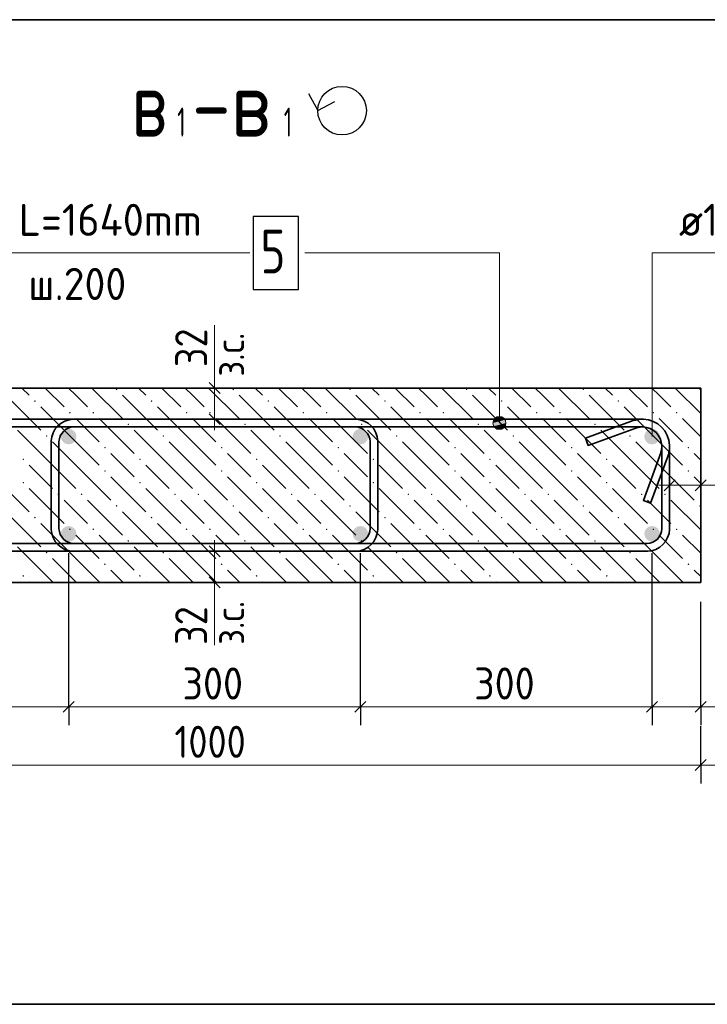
# Model space of a CAD drawing. Header units: millimetres. Extents: x 0 to 42000, y 0 to 29700.
# Tile 23 of 30: x 30914 to 35629, y 15002 to 21757. Entities that reach past the tile are written whole.
import ezdxf

# ---------------------------------------------------------------- set-up
doc = ezdxf.new("R2010")
doc.units = ezdxf.units.MM
doc.linetypes.add('______2', pattern=[270, 200, -70])
for name, color, linetype, lineweight in [('S1 Продольная арматура', 52, 'Continuous', 25), ('Standard', 7, 'Continuous', 25), ('Заголовок чертежа', 7, 'Continuous', 25), ('Позиционная метка линия выноска', 7, 'Continuous', 13), ('Размерная выноска', 7, 'Continuous', 13), ('Хомут', 52, 'Continuous', 25)]:
    doc.layers.add(name, color=color, linetype=linetype, lineweight=lineweight)
doc.layers.add('ЖБ Пилон', color=7, linetype='______2', lineweight=13, true_color=0xa0a0a0)
doc.styles.add('ISOCPEUR', font='txt')

msp = doc.modelspace()

# ---------------------------------------------------------------- hatches: boundary and pattern name
at = {"layer": 'S1 Продольная арматура', "linetype": 'Continuous', "lineweight": 18, "transparency": 33554687}
for points in [[(31303.4, 18896.9), (31299.3, 18917.4), (31287.7, 18934.7), (31270.4, 18946.2), (31250, 18950.3), (31229.6, 18946.2), (31212.3, 18934.7), (31200.8, 18917.4), (31196.7, 18896.9), (31200.8, 18876.5), (31212.3, 18859.2), (31229.6, 18847.7), (31250, 18843.6), (31270.4, 18847.7), (31287.7, 18859.2), (31299.3, 18876.5)], [(31303.4, 18896.9), (31299.3, 18917.4), (31287.7, 18934.7), (31270.4, 18946.2), (31250, 18950.3), (31229.6, 18946.2), (31212.3, 18934.7), (31200.8, 18917.4), (31196.7, 18896.9), (31200.8, 18876.5), (31212.3, 18859.2), (31229.6, 18847.7), (31250, 18843.6), (31270.4, 18847.7), (31287.7, 18859.2), (31299.3, 18876.5)], [(33303.4, 18896.9), (33299.3, 18917.4), (33287.7, 18934.7), (33270.4, 18946.2), (33250, 18950.3), (33229.6, 18946.2), (33212.3, 18934.7), (33200.8, 18917.4), (33196.7, 18896.9), (33200.8, 18876.5), (33212.3, 18859.2), (33229.6, 18847.7), (33250, 18843.6), (33270.4, 18847.7), (33287.7, 18859.2), (33299.3, 18876.5)], [(33303.4, 18896.9), (33299.3, 18917.4), (33287.7, 18934.7), (33270.4, 18946.2), (33250, 18950.3), (33229.6, 18946.2), (33212.3, 18934.7), (33200.8, 18917.4), (33196.7, 18896.9), (33200.8, 18876.5), (33212.3, 18859.2), (33229.6, 18847.7), (33250, 18843.6), (33270.4, 18847.7), (33287.7, 18859.2), (33299.3, 18876.5)], [(35303.4, 18896.9), (35299.3, 18917.4), (35287.7, 18934.7), (35270.4, 18946.2), (35250, 18950.3), (35229.6, 18946.2), (35212.3, 18934.7), (35200.8, 18917.4), (35196.7, 18896.9), (35200.8, 18876.5), (35212.3, 18859.2), (35229.6, 18847.7), (35250, 18843.6), (35270.4, 18847.7), (35287.7, 18859.2), (35299.3, 18876.5)], [(35303.4, 18896.9), (35299.3, 18917.4), (35287.7, 18934.7), (35270.4, 18946.2), (35250, 18950.3), (35229.6, 18946.2), (35212.3, 18934.7), (35200.8, 18917.4), (35196.7, 18896.9), (35200.8, 18876.5), (35212.3, 18859.2), (35229.6, 18847.7), (35250, 18843.6), (35270.4, 18847.7), (35287.7, 18859.2), (35299.3, 18876.5)], [(31303.4, 18230.3), (31299.3, 18250.7), (31287.7, 18268), (31270.4, 18279.5), (31250, 18283.6), (31229.6, 18279.5), (31212.3, 18268), (31200.8, 18250.7), (31196.7, 18230.3), (31200.8, 18209.9), (31212.3, 18192.6), (31229.6, 18181), (31250, 18176.9), (31270.4, 18181), (31287.7, 18192.6), (31299.3, 18209.9)], [(31303.4, 18230.3), (31299.3, 18250.7), (31287.7, 18268), (31270.4, 18279.5), (31250, 18283.6), (31229.6, 18279.5), (31212.3, 18268), (31200.8, 18250.7), (31196.7, 18230.3), (31200.8, 18209.9), (31212.3, 18192.6), (31229.6, 18181), (31250, 18176.9), (31270.4, 18181), (31287.7, 18192.6), (31299.3, 18209.9)], [(33303.4, 18230.3), (33299.3, 18250.7), (33287.7, 18268), (33270.4, 18279.5), (33250, 18283.6), (33229.6, 18279.5), (33212.3, 18268), (33200.8, 18250.7), (33196.7, 18230.3), (33200.8, 18209.9), (33212.3, 18192.6), (33229.6, 18181), (33250, 18176.9), (33270.4, 18181), (33287.7, 18192.6), (33299.3, 18209.9)], [(33303.4, 18230.3), (33299.3, 18250.7), (33287.7, 18268), (33270.4, 18279.5), (33250, 18283.6), (33229.6, 18279.5), (33212.3, 18268), (33200.8, 18250.7), (33196.7, 18230.3), (33200.8, 18209.9), (33212.3, 18192.6), (33229.6, 18181), (33250, 18176.9), (33270.4, 18181), (33287.7, 18192.6), (33299.3, 18209.9)], [(35303.4, 18230.3), (35299.3, 18250.7), (35287.7, 18268), (35270.4, 18279.5), (35250, 18283.6), (35229.6, 18279.5), (35212.3, 18268), (35200.8, 18250.7), (35196.7, 18230.3), (35200.8, 18209.9), (35212.3, 18192.6), (35229.6, 18181), (35250, 18176.9), (35270.4, 18181), (35287.7, 18192.6), (35299.3, 18209.9)], [(35303.4, 18230.3), (35299.3, 18250.7), (35287.7, 18268), (35270.4, 18279.5), (35250, 18283.6), (35229.6, 18279.5), (35212.3, 18268), (35200.8, 18250.7), (35196.7, 18230.3), (35200.8, 18209.9), (35212.3, 18192.6), (35229.6, 18181), (35250, 18176.9), (35270.4, 18181), (35287.7, 18192.6), (35299.3, 18209.9)]]:
    msp.add_hatch(color=7, dxfattribs=at).paths.add_polyline_path(points)
at = {"layer": 'ЖБ Пилон', "linetype": 'Continuous', "lineweight": 18, "transparency": 33554687}
for points in [[(31572.2, 19221.1), (31578.7, 19227.6), (31585.2, 19221.1), (31578.7, 19214.6)], [(32372.2, 19221.1), (32378.7, 19227.6), (32385.2, 19221.1), (32378.7, 19214.6)], [(33172.2, 19221.1), (33178.7, 19227.6), (33185.2, 19221.1), (33178.7, 19214.6)], [(33972.2, 19221.1), (33978.7, 19227.6), (33985.2, 19221.1), (33978.7, 19214.6)], [(34772.2, 19221.1), (34778.7, 19227.6), (34785.2, 19221.1), (34778.7, 19214.6)], [(35572.2, 19221.1), (35578.7, 19227.6), (35583.4, 19222.9), (35583.4, 19219.3), (35578.7, 19214.6)], [(31012.2, 19141.1), (31018.7, 19147.6), (31025.2, 19141.1), (31018.7, 19134.6)], [(31812.2, 19141.1), (31818.7, 19147.6), (31825.2, 19141.1), (31818.7, 19134.6)], [(32612.2, 19141.1), (32618.7, 19147.6), (32625.2, 19141.1), (32618.7, 19134.6)], [(33412.2, 19141.1), (33418.7, 19147.6), (33425.2, 19141.1), (33418.7, 19134.6)], [(34212.2, 19141.1), (34218.7, 19147.6), (34225.2, 19141.1), (34218.7, 19134.6)], [(35012.2, 19141.1), (35018.7, 19147.6), (35025.2, 19141.1), (35018.7, 19134.6)], [(31252.2, 19061.1), (31258.7, 19067.6), (31265.2, 19061.1), (31258.7, 19054.6)], [(31412.2, 19061.1), (31418.7, 19067.6), (31425.2, 19061.1), (31418.7, 19054.6)], [(32052.2, 19061.1), (32058.7, 19067.6), (32065.2, 19061.1), (32058.7, 19054.6)], [(32212.2, 19061.1), (32218.7, 19067.6), (32225.2, 19061.1), (32218.7, 19054.6)], [(32852.2, 19061.1), (32858.7, 19067.6), (32865.2, 19061.1), (32858.7, 19054.6)], [(33012.2, 19061.1), (33018.7, 19067.6), (33025.2, 19061.1), (33018.7, 19054.6)], [(33652.2, 19061.1), (33658.7, 19067.6), (33665.2, 19061.1), (33658.7, 19054.6)], [(33812.2, 19061.1), (33818.7, 19067.6), (33825.2, 19061.1), (33818.7, 19054.6)], [(34452.2, 19061.1), (34458.7, 19067.6), (34465.2, 19061.1), (34458.7, 19054.6)], [(34612.2, 19061.1), (34618.7, 19067.6), (34625.2, 19061.1), (34618.7, 19054.6)], [(35252.2, 19061.1), (35258.7, 19067.6), (35265.2, 19061.1), (35258.7, 19054.6)], [(35412.2, 19061.1), (35418.7, 19067.6), (35425.2, 19061.1), (35418.7, 19054.6)], [(31652.2, 18981.1), (31658.7, 18987.6), (31665.2, 18981.1), (31658.7, 18974.6)], [(32452.2, 18981.1), (32458.7, 18987.6), (32465.2, 18981.1), (32458.7, 18974.6)], [(33252.2, 18981.1), (33258.7, 18987.6), (33265.2, 18981.1), (33258.7, 18974.6)], [(34052.2, 18981.1), (34058.7, 18987.6), (34065.2, 18981.1), (34058.7, 18974.6)], [(34852.2, 18981.1), (34858.7, 18987.6), (34865.2, 18981.1), (34858.7, 18974.6)], [(31092.2, 18901.1), (31098.7, 18907.6), (31105.2, 18901.1), (31098.7, 18894.6)], [(31892.2, 18901.1), (31898.7, 18907.6), (31905.2, 18901.1), (31898.7, 18894.6)], [(32692.2, 18901.1), (32698.7, 18907.6), (32705.2, 18901.1), (32698.7, 18894.6)], [(33492.2, 18901.1), (33498.7, 18907.6), (33505.2, 18901.1), (33498.7, 18894.6)], [(34292.2, 18901.1), (34298.7, 18907.6), (34305.2, 18901.1), (34298.7, 18894.6)], [(35092.2, 18901.1), (35098.7, 18907.6), (35105.2, 18901.1), (35098.7, 18894.6)], [(31492.2, 18821.1), (31498.7, 18827.6), (31505.2, 18821.1), (31498.7, 18814.6)], [(32292.2, 18821.1), (32298.7, 18827.6), (32305.2, 18821.1), (32298.7, 18814.6)], [(33092.2, 18821.1), (33098.7, 18827.6), (33105.2, 18821.1), (33098.7, 18814.6)], [(33892.2, 18821.1), (33898.7, 18827.6), (33905.2, 18821.1), (33898.7, 18814.6)], [(34692.2, 18821.1), (34698.7, 18827.6), (34705.2, 18821.1), (34698.7, 18814.6)], [(35492.2, 18821.1), (35498.7, 18827.6), (35505.2, 18821.1), (35498.7, 18814.6)], [(30932.2, 18741.1), (30938.7, 18747.6), (30945.2, 18741.1), (30938.7, 18734.6)], [(31732.2, 18741.1), (31738.7, 18747.6), (31745.2, 18741.1), (31738.7, 18734.6)], [(32532.2, 18741.1), (32538.7, 18747.6), (32545.2, 18741.1), (32538.7, 18734.6)], [(33332.2, 18741.1), (33338.7, 18747.6), (33345.2, 18741.1), (33338.7, 18734.6)], [(34132.2, 18741.1), (34138.7, 18747.6), (34145.2, 18741.1), (34138.7, 18734.6)], [(34932.2, 18741.1), (34938.7, 18747.6), (34945.2, 18741.1), (34938.7, 18734.6)], [(31492.2, 18661.1), (31498.7, 18667.6), (31505.2, 18661.1), (31498.7, 18654.6)], [(32292.2, 18661.1), (32298.7, 18667.6), (32305.2, 18661.1), (32298.7, 18654.6)], [(33092.2, 18661.1), (33098.7, 18667.6), (33105.2, 18661.1), (33098.7, 18654.6)], [(33892.2, 18661.1), (33898.7, 18667.6), (33905.2, 18661.1), (33898.7, 18654.6)], [(34692.2, 18661.1), (34698.7, 18667.6), (34705.2, 18661.1), (34698.7, 18654.6)], [(35492.2, 18661.1), (35498.7, 18667.6), (35505.2, 18661.1), (35498.7, 18654.6)], [(30932.2, 18581.1), (30938.7, 18587.6), (30945.2, 18581.1), (30938.7, 18574.6)], [(31732.2, 18581.1), (31738.7, 18587.6), (31745.2, 18581.1), (31738.7, 18574.6)], [(32532.2, 18581.1), (32538.7, 18587.6), (32545.2, 18581.1), (32538.7, 18574.6)], [(33332.2, 18581.1), (33338.7, 18587.6), (33345.2, 18581.1), (33338.7, 18574.6)], [(34132.2, 18581.1), (34138.7, 18587.6), (34145.2, 18581.1), (34138.7, 18574.6)], [(34932.2, 18581.1), (34938.7, 18587.6), (34945.2, 18581.1), (34938.7, 18574.6)], [(31172.2, 18501.1), (31178.7, 18507.6), (31185.2, 18501.1), (31178.7, 18494.6)], [(31332.2, 18501.1), (31338.7, 18507.6), (31345.2, 18501.1), (31338.7, 18494.6)], [(31972.2, 18501.1), (31978.7, 18507.6), (31985.2, 18501.1), (31978.7, 18494.6)], [(32132.2, 18501.1), (32138.7, 18507.6), (32145.2, 18501.1), (32138.7, 18494.6)], [(32772.2, 18501.1), (32778.7, 18507.6), (32785.2, 18501.1), (32778.7, 18494.6)], [(32932.2, 18501.1), (32938.7, 18507.6), (32945.2, 18501.1), (32938.7, 18494.6)], [(33572.2, 18501.1), (33578.7, 18507.6), (33585.2, 18501.1), (33578.7, 18494.6)], [(33732.2, 18501.1), (33738.7, 18507.6), (33745.2, 18501.1), (33738.7, 18494.6)], [(34372.2, 18501.1), (34378.7, 18507.6), (34385.2, 18501.1), (34378.7, 18494.6)], [(34532.2, 18501.1), (34538.7, 18507.6), (34545.2, 18501.1), (34538.7, 18494.6)], [(35172.2, 18501.1), (35178.7, 18507.6), (35185.2, 18501.1), (35178.7, 18494.6)], [(35332.2, 18501.1), (35338.7, 18507.6), (35345.2, 18501.1), (35338.7, 18494.6)], [(31572.2, 18421.1), (31578.7, 18427.6), (31585.2, 18421.1), (31578.7, 18414.6)], [(32372.2, 18421.1), (32378.7, 18427.6), (32385.2, 18421.1), (32378.7, 18414.6)], [(33172.2, 18421.1), (33178.7, 18427.6), (33185.2, 18421.1), (33178.7, 18414.6)], [(33972.2, 18421.1), (33978.7, 18427.6), (33985.2, 18421.1), (33978.7, 18414.6)], [(34772.2, 18421.1), (34778.7, 18427.6), (34785.2, 18421.1), (34778.7, 18414.6)], [(35572.2, 18421.1), (35578.7, 18427.6), (35583.4, 18422.9), (35583.4, 18419.3), (35578.7, 18414.6)], [(31012.2, 18341.1), (31018.7, 18347.6), (31025.2, 18341.1), (31018.7, 18334.6)], [(31812.2, 18341.1), (31818.7, 18347.6), (31825.2, 18341.1), (31818.7, 18334.6)], [(32612.2, 18341.1), (32618.7, 18347.6), (32625.2, 18341.1), (32618.7, 18334.6)], [(33412.2, 18341.1), (33418.7, 18347.6), (33425.2, 18341.1), (33418.7, 18334.6)], [(34212.2, 18341.1), (34218.7, 18347.6), (34225.2, 18341.1), (34218.7, 18334.6)], [(35012.2, 18341.1), (35018.7, 18347.6), (35025.2, 18341.1), (35018.7, 18334.6)], [(31252.2, 18261.1), (31258.7, 18267.6), (31265.2, 18261.1), (31258.7, 18254.6)], [(31412.2, 18261.1), (31418.7, 18267.6), (31425.2, 18261.1), (31418.7, 18254.6)], [(32052.2, 18261.1), (32058.7, 18267.6), (32065.2, 18261.1), (32058.7, 18254.6)], [(32212.2, 18261.1), (32218.7, 18267.6), (32225.2, 18261.1), (32218.7, 18254.6)], [(32852.2, 18261.1), (32858.7, 18267.6), (32865.2, 18261.1), (32858.7, 18254.6)], [(33012.2, 18261.1), (33018.7, 18267.6), (33025.2, 18261.1), (33018.7, 18254.6)], [(33652.2, 18261.1), (33658.7, 18267.6), (33665.2, 18261.1), (33658.7, 18254.6)], [(33812.2, 18261.1), (33818.7, 18267.6), (33825.2, 18261.1), (33818.7, 18254.6)], [(34452.2, 18261.1), (34458.7, 18267.6), (34465.2, 18261.1), (34458.7, 18254.6)], [(34612.2, 18261.1), (34618.7, 18267.6), (34625.2, 18261.1), (34618.7, 18254.6)], [(35252.2, 18261.1), (35258.7, 18267.6), (35265.2, 18261.1), (35258.7, 18254.6)], [(35412.2, 18261.1), (35418.7, 18267.6), (35425.2, 18261.1), (35418.7, 18254.6)], [(31652.2, 18181.1), (31658.7, 18187.6), (31665.2, 18181.1), (31658.7, 18174.6)], [(32452.2, 18181.1), (32458.7, 18187.6), (32465.2, 18181.1), (32458.7, 18174.6)], [(33252.2, 18181.1), (33258.7, 18187.6), (33265.2, 18181.1), (33258.7, 18174.6)], [(34052.2, 18181.1), (34058.7, 18187.6), (34065.2, 18181.1), (34058.7, 18174.6)], [(34852.2, 18181.1), (34858.7, 18187.6), (34865.2, 18181.1), (34858.7, 18174.6)], [(31092.2, 18101.1), (31098.7, 18107.6), (31105.2, 18101.1), (31098.7, 18094.6)], [(31892.2, 18101.1), (31898.7, 18107.6), (31905.2, 18101.1), (31898.7, 18094.6)], [(32692.2, 18101.1), (32698.7, 18107.6), (32705.2, 18101.1), (32698.7, 18094.6)], [(33492.2, 18101.1), (33498.7, 18107.6), (33505.2, 18101.1), (33498.7, 18094.6)], [(34292.2, 18101.1), (34298.7, 18107.6), (34305.2, 18101.1), (34298.7, 18094.6)], [(35092.2, 18101.1), (35098.7, 18107.6), (35105.2, 18101.1), (35098.7, 18094.6)], [(31492.2, 18021.1), (31498.7, 18027.6), (31505.2, 18021.1), (31498.7, 18014.6)], [(32292.2, 18021.1), (32298.7, 18027.6), (32305.2, 18021.1), (32298.7, 18014.6)], [(33092.2, 18021.1), (33098.7, 18027.6), (33105.2, 18021.1), (33098.7, 18014.6)], [(33892.2, 18021.1), (33898.7, 18027.6), (33905.2, 18021.1), (33898.7, 18014.6)], [(34692.2, 18021.1), (34698.7, 18027.6), (34705.2, 18021.1), (34698.7, 18014.6)], [(35492.2, 18021.1), (35498.7, 18027.6), (35505.2, 18021.1), (35498.7, 18014.6)], [(30932.2, 17941.1), (30938.7, 17947.6), (30945.2, 17941.1), (30938.7, 17934.6)], [(31732.2, 17941.1), (31738.7, 17947.6), (31745.2, 17941.1), (31738.7, 17934.6)], [(32532.2, 17941.1), (32538.7, 17947.6), (32545.2, 17941.1), (32538.7, 17934.6)], [(33332.2, 17941.1), (33338.7, 17947.6), (33345.2, 17941.1), (33338.7, 17934.6)], [(34132.2, 17941.1), (34138.7, 17947.6), (34145.2, 17941.1), (34138.7, 17934.6)], [(34932.2, 17941.1), (34938.7, 17947.6), (34945.2, 17941.1), (34938.7, 17934.6)]]:
    msp.add_hatch(color=7, dxfattribs=at).paths.add_polyline_path(points, flags=16)
at = {"layer": 'Позиционная метка линия выноска', "linetype": 'Continuous', "lineweight": 13, "transparency": 33554687}
for points in [[(34242.1, 19012.8), (34164.7, 19012.8), (34158.4, 18990.3)], [(34242.1, 19012.8), (34158.4, 18990.3), (34248.4, 18990.3)], [(34248.4, 18990.3), (34158.4, 18990.3), (34164.7, 18967.8)], [(34225.9, 19029), (34180.9, 19029), (34164.7, 19012.8)], [(34225.9, 19029), (34164.7, 19012.8), (34242.1, 19012.8)], [(34248.4, 18990.3), (34164.7, 18967.8), (34242.1, 18967.8)], [(34180.9, 19029), (34225.9, 19029), (34203.4, 19035.3)], [(34242.1, 18967.8), (34164.7, 18967.8), (34180.9, 18951.6)], [(34242.1, 18967.8), (34180.9, 18951.6), (34225.9, 18951.6)], [(34225.9, 18951.6), (34180.9, 18951.6), (34203.4, 18945.3)]]:
    msp.add_hatch(color=7, dxfattribs=at).paths.add_polyline_path(points)

# ---------------------------------------------------------------- linework, layer by layer
at = {"layer": 'Standard', "color": 7, "linetype": 'Continuous', "lineweight": 25, "transparency": 33554687}
for p, q in [((32287.5, 19192.8), (32212.5, 19267.8)), ((32287.5, 18979.2), (32212.5, 19054.2)), ((35332.5, 18526.1), (35407.5, 18601.1)), ((35545.9, 18526.1), (35620.9, 18601.1)), ((32212.5, 18148), (32287.5, 18073)), ((32212.5, 17934.4), (32287.5, 17859.4)), ((31212.5, 17005.8), (31287.5, 17080.8)), ((33212.5, 17005.8), (33287.5, 17080.8)), ((35212.5, 17005.8), (35287.5, 17080.8)), ((35545.9, 17005.8), (35620.9, 17080.8)), ((35545.9, 16605.8), (35620.9, 16680.8))]:
    msp.add_line(p, q, dxfattribs=at)
at = {"layer": 'Standard', "color": 7, "linetype": 'Continuous', "lineweight": 13, "transparency": 33554687}
for p, q in [((32250, 19230.3), (32250, 19305.3)), ((32250, 19016.7), (32250, 19230.3)), ((32250, 19016.7), (32250, 18941.7)), ((35370, 18563.6), (35295, 18563.6)), ((35370, 18563.6), (35583.4, 18563.6)), ((35583.4, 18563.6), (35658.4, 18563.6)), ((32250, 18110.5), (32250, 18185.5)), ((32250, 18110.5), (32250, 17896.9)), ((32250, 17896.9), (32250, 17821.9)), ((29250, 17043.3), (31250, 17043.3)), ((31250, 17043.3), (33250, 17043.3)), ((33250, 17043.3), (35250, 17043.3)), ((35250, 17043.3), (35583.4, 17043.3)), ((35583.4, 17043.3), (35658.4, 17043.3)), ((28916.7, 16643.3), (35583.4, 16643.3)), ((35583.4, 16643.3), (38916.7, 16643.3))]:
    msp.add_line(p, q, dxfattribs=at)
at = {"layer": 'Standard', "color": 7, "linetype": 'Continuous', "lineweight": -3, "transparency": 33554687}
for p, q in [((32250, 19230.3), (32125, 19230.3)), ((32250, 19230.3), (32375, 19230.3)), ((32250, 19016.7), (32125, 19016.7)), ((32250, 19016.7), (32375, 19016.7)), ((35370, 18563.6), (35370, 18688.6)), ((35583.4, 18563.6), (35583.4, 18688.6)), ((35370, 18563.6), (35370, 18438.6)), ((35583.4, 18563.6), (35583.4, 18438.6)), ((32250, 18110.5), (32125, 18110.5)), ((32250, 18110.5), (32375, 18110.5)), ((32250, 17896.9), (32125, 17896.9)), ((32250, 17896.9), (32375, 17896.9)), ((31250, 17043.3), (31250, 17168.3)), ((33250, 17043.3), (33250, 17168.3)), ((35250, 17043.3), (35250, 17168.3)), ((35583.4, 17043.3), (35583.4, 17168.3)), ((31250, 17043.3), (31250, 16918.3)), ((33250, 17043.3), (33250, 16918.3)), ((35250, 17043.3), (35250, 16918.3)), ((35583.4, 17043.3), (35583.4, 16918.3)), ((35583.4, 16643.3), (35583.4, 16768.3)), ((35583.4, 16643.3), (35583.4, 16518.3))]:
    msp.add_line(p, q, dxfattribs=at)
at = {"layer": 'Standard', "color": 254, "linetype": 'Continuous', "lineweight": 35, "true_color": 0xc4c4ff, "transparency": 33554687}
msp.add_lwpolyline([(25024.9, 15002.4), (38766.3, 15002.4), (38766.3, 21757.2), (25024.9, 21757.2), (25024.9, 15002.4)], dxfattribs=at)
at = {"layer": 'Standard', "color": 7, "linetype": 'Continuous', "lineweight": 25, "transparency": 33554687}
msp.add_lwpolyline([(32894.1, 21250.5), (32957.8, 21133.3), (33074.9, 21197)], dxfattribs=at)
at = {"layer": 'Standard', "color": 7, "linetype": 'Continuous', "lineweight": -3, "transparency": 33554687}
for points in [[(31250, 17043.3), (31250, 17060.3), (31250, 17060.3), (31250, 17060.3), (31250, 17060.3), (31250, 17060.3), (31250, 17060.3), (31250, 18096.9)], [(33250, 17043.3), (33250, 17060.3), (33250, 17060.3), (33250, 17060.3), (33250, 17060.3), (33250, 18096.9)], [(35250, 17043.3), (35250, 17060.3), (35250, 17060.3), (35250, 18096.9)], [(35583.4, 17043.3), (35583.4, 17060.3), (35583.4, 17060.3), (35583.4, 17763.6)], [(35583.4, 16643.3), (35583.4, 16660.3), (35583.4, 16660.3), (35583.4, 16910)]]:
    msp.add_lwpolyline(points, dxfattribs=at)
at = {"layer": 'Standard', "color": 7, "linetype": 'Continuous', "lineweight": 25, "transparency": 33554687}
msp.add_circle((33124.5, 21133.3), 166.7, dxfattribs=at)
at = {"layer": 'ЖБ Пилон', "color": 7, "linetype": 'Continuous', "lineweight": 35, "transparency": 33554687}
for p, q in [((35583.4, 19230.3), (28916.7, 19230.3)), ((35583.4, 17896.9), (35583.4, 19230.3)), ((28916.7, 17896.9), (35583.4, 17896.9))]:
    msp.add_line(p, q, dxfattribs=at)
at = {"layer": 'ЖБ Пилон', "color": 9, "linetype": 'Continuous', "lineweight": 18, "true_color": 0xc7c7c7, "transparency": 33554687}
for p, q in [((30929.5, 19230.3), (30978.7, 19181.1)), ((31089.5, 19230.3), (31218.7, 19101.1)), ((31298.7, 19181.1), (31249.5, 19230.3)), ((31409.5, 19230.3), (31618.7, 19021.1)), ((31729.5, 19230.3), (31778.7, 19181.1)), ((31889.5, 19230.3), (32018.7, 19101.1)), ((32098.7, 19181.1), (32049.5, 19230.3)), ((32209.5, 19230.3), (32418.7, 19021.1)), ((32529.5, 19230.3), (32578.7, 19181.1)), ((32689.5, 19230.3), (32818.7, 19101.1)), ((32898.7, 19181.1), (32849.5, 19230.3)), ((33009.5, 19230.3), (33218.7, 19021.1)), ((33329.5, 19230.3), (33378.7, 19181.1)), ((33489.5, 19230.3), (33618.7, 19101.1)), ((33698.7, 19181.1), (33649.5, 19230.3)), ((33809.5, 19230.3), (34018.7, 19021.1)), ((34129.5, 19230.3), (34178.7, 19181.1)), ((34289.5, 19230.3), (34418.7, 19101.1)), ((34498.7, 19181.1), (34449.5, 19230.3)), ((34609.5, 19230.3), (34818.7, 19021.1)), ((34929.5, 19230.3), (34978.7, 19181.1)), ((35089.5, 19230.3), (35218.7, 19101.1)), ((35298.7, 19181.1), (35249.5, 19230.3)), ((35409.5, 19230.3), (35583.4, 19056.4)), ((30818.7, 19181.1), (31058.7, 18941.1)), ((31378.7, 19101.1), (31298.7, 19181.1)), ((31618.7, 19181.1), (31858.7, 18941.1)), ((32178.7, 19101.1), (32098.7, 19181.1)), ((32418.7, 19181.1), (32658.7, 18941.1)), ((32978.7, 19101.1), (32898.7, 19181.1)), ((33218.7, 19181.1), (33458.7, 18941.1)), ((33778.7, 19101.1), (33698.7, 19181.1)), ((34018.7, 19181.1), (34258.7, 18941.1)), ((34578.7, 19101.1), (34498.7, 19181.1)), ((34818.7, 19181.1), (35058.7, 18941.1)), ((35378.7, 19101.1), (35298.7, 19181.1)), ((31298.7, 18861.1), (31058.7, 19101.1)), ((32098.7, 18861.1), (31858.7, 19101.1)), ((32898.7, 18861.1), (32658.7, 19101.1)), ((33698.7, 18861.1), (33458.7, 19101.1)), ((34498.7, 18861.1), (34258.7, 19101.1)), ((35298.7, 18861.1), (35058.7, 19101.1)), ((31298.7, 19021.1), (31458.7, 18861.1)), ((31458.7, 19021.1), (31698.7, 18781.1)), ((32098.7, 19021.1), (32258.7, 18861.1)), ((32258.7, 19021.1), (32498.7, 18781.1)), ((32898.7, 19021.1), (33058.7, 18861.1)), ((33058.7, 19021.1), (33298.7, 18781.1)), ((33698.7, 19021.1), (33858.7, 18861.1)), ((33858.7, 19021.1), (34098.7, 18781.1)), ((34498.7, 19021.1), (34658.7, 18861.1)), ((34658.7, 19021.1), (34898.7, 18781.1)), ((35298.7, 19021.1), (35458.7, 18861.1)), ((35458.7, 19021.1), (35583.4, 18896.4)), ((31138.7, 18701.1), (30898.7, 18941.1)), ((31938.7, 18701.1), (31698.7, 18941.1)), ((32738.7, 18701.1), (32498.7, 18941.1)), ((33538.7, 18701.1), (33298.7, 18941.1)), ((34338.7, 18701.1), (34098.7, 18941.1)), ((35138.7, 18701.1), (34898.7, 18941.1)), ((31138.7, 18861.1), (31298.7, 18701.1)), ((31298.7, 18861.1), (31458.7, 18701.1)), ((31938.7, 18861.1), (32098.7, 18701.1)), ((32098.7, 18861.1), (32258.7, 18701.1)), ((32738.7, 18861.1), (32898.7, 18701.1)), ((32898.7, 18861.1), (33058.7, 18701.1)), ((33538.7, 18861.1), (33698.7, 18701.1)), ((33698.7, 18861.1), (33858.7, 18701.1)), ((34338.7, 18861.1), (34498.7, 18701.1)), ((34498.7, 18861.1), (34658.7, 18701.1)), ((35138.7, 18861.1), (35298.7, 18701.1)), ((35298.7, 18861.1), (35458.7, 18701.1)), ((31618.7, 18701.1), (31538.7, 18781.1)), ((32418.7, 18701.1), (32338.7, 18781.1)), ((33218.7, 18701.1), (33138.7, 18781.1)), ((34018.7, 18701.1), (33938.7, 18781.1)), ((34818.7, 18701.1), (34738.7, 18781.1)), ((35583.4, 18736.4), (35538.7, 18781.1)), ((30978.7, 18701.1), (31138.7, 18541.1)), ((31138.7, 18701.1), (31298.7, 18541.1)), ((31298.7, 18701.1), (31538.7, 18461.1)), ((31698.7, 18621.1), (31618.7, 18701.1)), ((31778.7, 18701.1), (31938.7, 18541.1)), ((31938.7, 18701.1), (32098.7, 18541.1)), ((32098.7, 18701.1), (32338.7, 18461.1)), ((32498.7, 18621.1), (32418.7, 18701.1)), ((32578.7, 18701.1), (32738.7, 18541.1)), ((32738.7, 18701.1), (32898.7, 18541.1)), ((32898.7, 18701.1), (33138.7, 18461.1)), ((33298.7, 18621.1), (33218.7, 18701.1)), ((33378.7, 18701.1), (33538.7, 18541.1)), ((33538.7, 18701.1), (33698.7, 18541.1)), ((33698.7, 18701.1), (33938.7, 18461.1)), ((34098.7, 18621.1), (34018.7, 18701.1)), ((34178.7, 18701.1), (34338.7, 18541.1)), ((34338.7, 18701.1), (34498.7, 18541.1)), ((34498.7, 18701.1), (34738.7, 18461.1)), ((34898.7, 18621.1), (34818.7, 18701.1)), ((34978.7, 18701.1), (35138.7, 18541.1)), ((35138.7, 18701.1), (35298.7, 18541.1)), ((35298.7, 18701.1), (35538.7, 18461.1)), ((30738.7, 18621.1), (30978.7, 18381.1)), ((31538.7, 18621.1), (31778.7, 18381.1)), ((32338.7, 18621.1), (32578.7, 18381.1)), ((33138.7, 18621.1), (33378.7, 18381.1)), ((33938.7, 18621.1), (34178.7, 18381.1)), ((34738.7, 18621.1), (34978.7, 18381.1)), ((35538.7, 18621.1), (35583.4, 18576.4)), ((30978.7, 18541.1), (31218.7, 18301.1)), ((31778.7, 18541.1), (32018.7, 18301.1)), ((32578.7, 18541.1), (32818.7, 18301.1)), ((33378.7, 18541.1), (33618.7, 18301.1)), ((34178.7, 18541.1), (34418.7, 18301.1)), ((34978.7, 18541.1), (35218.7, 18301.1)), ((31298.7, 18381.1), (31218.7, 18461.1)), ((31378.7, 18461.1), (31618.7, 18221.1)), ((32098.7, 18381.1), (32018.7, 18461.1)), ((32178.7, 18461.1), (32418.7, 18221.1)), ((32898.7, 18381.1), (32818.7, 18461.1)), ((32978.7, 18461.1), (33218.7, 18221.1)), ((33698.7, 18381.1), (33618.7, 18461.1)), ((33778.7, 18461.1), (34018.7, 18221.1)), ((34498.7, 18381.1), (34418.7, 18461.1)), ((34578.7, 18461.1), (34818.7, 18221.1)), ((35298.7, 18381.1), (35218.7, 18461.1)), ((35378.7, 18461.1), (35583.4, 18256.4)), ((30818.7, 18381.1), (31058.7, 18141.1)), ((31378.7, 18301.1), (31298.7, 18381.1)), ((31618.7, 18381.1), (31858.7, 18141.1)), ((32178.7, 18301.1), (32098.7, 18381.1)), ((32418.7, 18381.1), (32658.7, 18141.1)), ((32978.7, 18301.1), (32898.7, 18381.1)), ((33218.7, 18381.1), (33458.7, 18141.1)), ((33778.7, 18301.1), (33698.7, 18381.1)), ((34018.7, 18381.1), (34258.7, 18141.1)), ((34578.7, 18301.1), (34498.7, 18381.1)), ((34818.7, 18381.1), (35058.7, 18141.1)), ((35378.7, 18301.1), (35298.7, 18381.1)), ((31298.7, 18061.1), (31058.7, 18301.1)), ((32098.7, 18061.1), (31858.7, 18301.1)), ((32898.7, 18061.1), (32658.7, 18301.1)), ((33698.7, 18061.1), (33458.7, 18301.1)), ((34498.7, 18061.1), (34258.7, 18301.1)), ((35298.7, 18061.1), (35058.7, 18301.1)), ((31298.7, 18221.1), (31458.7, 18061.1)), ((31458.7, 18221.1), (31698.7, 17981.1)), ((32098.7, 18221.1), (32258.7, 18061.1)), ((32258.7, 18221.1), (32498.7, 17981.1)), ((32898.7, 18221.1), (33058.7, 18061.1)), ((33058.7, 18221.1), (33298.7, 17981.1)), ((33698.7, 18221.1), (33858.7, 18061.1)), ((33858.7, 18221.1), (34098.7, 17981.1)), ((34498.7, 18221.1), (34658.7, 18061.1)), ((34658.7, 18221.1), (34898.7, 17981.1)), ((35298.7, 18221.1), (35458.7, 18061.1)), ((35458.7, 18221.1), (35583.4, 18096.4)), ((31138.7, 17901.1), (30898.7, 18141.1)), ((31938.7, 17901.1), (31698.7, 18141.1)), ((32738.7, 17901.1), (32498.7, 18141.1)), ((33538.7, 17901.1), (33298.7, 18141.1)), ((34338.7, 17901.1), (34098.7, 18141.1)), ((35138.7, 17901.1), (34898.7, 18141.1)), ((31138.7, 18061.1), (31298.7, 17901.1)), ((31298.7, 18061.1), (31458.7, 17901.1)), ((31938.7, 18061.1), (32098.7, 17901.1)), ((32098.7, 18061.1), (32258.7, 17901.1)), ((32738.7, 18061.1), (32898.7, 17901.1)), ((32898.7, 18061.1), (33058.7, 17901.1)), ((33538.7, 18061.1), (33698.7, 17901.1)), ((33698.7, 18061.1), (33858.7, 17901.1)), ((34338.7, 18061.1), (34498.7, 17901.1)), ((34498.7, 18061.1), (34658.7, 17901.1)), ((35138.7, 18061.1), (35298.7, 17901.1)), ((35298.7, 18061.1), (35458.7, 17901.1)), ((31618.7, 17901.1), (31538.7, 17981.1)), ((32418.7, 17901.1), (32338.7, 17981.1)), ((33218.7, 17901.1), (33138.7, 17981.1)), ((34018.7, 17901.1), (33938.7, 17981.1)), ((34818.7, 17901.1), (34738.7, 17981.1)), ((35583.4, 17936.4), (35538.7, 17981.1)), ((30978.7, 17901.1), (30982.8, 17896.9)), ((31138.7, 17901.1), (31142.8, 17896.9)), ((31298.7, 17901.1), (31302.8, 17896.9)), ((31622.8, 17896.9), (31618.7, 17901.1)), ((31778.7, 17901.1), (31782.8, 17896.9)), ((31938.7, 17901.1), (31942.8, 17896.9)), ((32098.7, 17901.1), (32102.8, 17896.9)), ((32422.8, 17896.9), (32418.7, 17901.1)), ((32578.7, 17901.1), (32582.8, 17896.9)), ((32738.7, 17901.1), (32742.8, 17896.9)), ((32898.7, 17901.1), (32902.8, 17896.9)), ((33222.8, 17896.9), (33218.7, 17901.1)), ((33378.7, 17901.1), (33382.8, 17896.9)), ((33538.7, 17901.1), (33542.8, 17896.9)), ((33698.7, 17901.1), (33702.8, 17896.9)), ((34022.8, 17896.9), (34018.7, 17901.1)), ((34178.7, 17901.1), (34182.8, 17896.9)), ((34338.7, 17901.1), (34342.8, 17896.9)), ((34498.7, 17901.1), (34502.8, 17896.9)), ((34822.8, 17896.9), (34818.7, 17901.1)), ((34978.7, 17901.1), (34982.8, 17896.9)), ((35138.7, 17901.1), (35142.8, 17896.9)), ((35298.7, 17901.1), (35302.8, 17896.9))]:
    msp.add_line(p, q, dxfattribs=at)
at = {"layer": 'Позиционная метка линия выноска', "color": 7, "linetype": 'Continuous', "lineweight": 13, "transparency": 33554687}
for p, q in [((34158.4, 18990.3), (34158.4, 18990.3)), ((34203.4, 19035.3), (34203.4, 19035.3)), ((34248.4, 18990.3), (34248.4, 18990.3)), ((34203.4, 18945.3), (34203.4, 18945.3))]:
    msp.add_line(p, q, dxfattribs=at)
for points in [[(32492.2, 20156.9), (30260.2, 20156.9), (30260.2, 18990.3)], [(32870, 20156.9), (34203.4, 20156.9), (34203.4, 18990.3)], [(35250, 18896.9), (35250, 20156.9), (37046.7, 20156.9)]]:
    msp.add_lwpolyline(points, dxfattribs=at)
msp.add_circle((34203.4, 18990.3), 45, dxfattribs=at)
at = {"layer": 'Размерная выноска', "color": 7, "linetype": 'Continuous', "lineweight": 13, "transparency": 33554687}
for p, q in [((32250, 19230.3), (32250, 19660.5)), ((35583.4, 18563.6), (36013.6, 18563.6)), ((32250, 17896.9), (32250, 17466.7)), ((35983.4, 17043.3), (35583.4, 17043.3))]:
    msp.add_line(p, q, dxfattribs=at)
at = {"layer": 'Хомут', "color": 7, "linetype": 'Continuous', "lineweight": 25, "transparency": 33554687}
msp.add_lwpolyline([(32515.5, 19906.9), (32825.5, 19906.9), (32825.5, 20406.9), (32515.5, 20406.9), (32515.5, 19906.9)], dxfattribs=at)
at = {"layer": 'Хомут', "color": 7, "linetype": 'Continuous', "lineweight": 35, "transparency": 33554687}
for points in [[(29307.9, 19016.9), (33220.2, 19016.9), (33247.6, 19013.1), (33276.1, 19003.7), (33302.4, 18989), (33324, 18970.9), (33342.1, 18949.3), (33356.8, 18923), (33366.2, 18894.5), (33370, 18867.2), (33370, 18260.1), (33366.2, 18232.7), (33356.8, 18204.2), (33342.1, 18177.9), (33324, 18156.3), (33302.4, 18138.2), (33276.1, 18123.5), (33247.6, 18114.1), (33220.2, 18110.3), (29279.8, 18110.3)], [(29307.9, 19016.9), (33220.2, 19016.9), (33247.6, 19013.1), (33276.1, 19003.7), (33302.4, 18989), (33324, 18970.9), (33342.1, 18949.3), (33356.8, 18923), (33366.2, 18894.5), (33370, 18867.2), (33370, 18260.1), (33366.2, 18232.7), (33356.8, 18204.2), (33342.1, 18177.9), (33324, 18156.3), (33302.4, 18138.2), (33276.1, 18123.5), (33247.6, 18114.1), (33220.2, 18110.3), (29279.8, 18110.3)], [(29307.9, 19016.9), (33220.2, 19016.9), (33247.6, 19013.1), (33276.1, 19003.7), (33302.4, 18989), (33324, 18970.9), (33342.1, 18949.3), (33356.8, 18923), (33366.2, 18894.5), (33370, 18867.2), (33370, 18260.1), (33366.2, 18232.7), (33356.8, 18204.2), (33342.1, 18177.9), (33324, 18156.3), (33302.4, 18138.2), (33276.1, 18123.5), (33247.6, 18114.1), (33220.2, 18110.3), (29279.8, 18110.3)], [(29307.9, 19016.9), (33220.2, 19016.9), (33247.6, 19013.1), (33276.1, 19003.7), (33302.4, 18989), (33324, 18970.9), (33342.1, 18949.3), (33356.8, 18923), (33366.2, 18894.5), (33370, 18867.2), (33370, 18260.1), (33366.2, 18232.7), (33356.8, 18204.2), (33342.1, 18177.9), (33324, 18156.3), (33302.4, 18138.2), (33276.1, 18123.5), (33247.6, 18114.1), (33220.2, 18110.3), (29279.8, 18110.3)], [(34793.8, 18887.1), (35121.4, 19006.4), (35128.5, 19008.7), (35135.9, 19010.8), (35143.4, 19012.6), (35150.9, 19014.1), (35158.5, 19015.3), (35166.2, 19016.2), (35173.9, 19016.7), (35181.4, 19016.9), (35192.2, 19016.9), (35224.7, 19012.4), (35258.6, 19001.3), (35289.8, 18983.8), (35315.4, 18962.4), (35336.9, 18936.7), (35354.3, 18905.5), (35365.5, 18871.6), (35370, 18839.1), (35370, 18260.1), (35366.2, 18232.7), (35356.8, 18204.2), (35342.1, 18177.9), (35324, 18156.3), (35302.4, 18138.2), (35276.1, 18123.5), (35247.6, 18114.1), (35220.2, 18110.3), (31279.8, 18110.3), (31252.5, 18114.1), (31224, 18123.5), (31197.7, 18138.2), (31176, 18156.3), (31157.9, 18177.9), (31143.2, 18204.2), (31133.8, 18232.7), (31130, 18260.1), (31130, 18867.2), (31133.8, 18894.5), (31143.2, 18923), (31157.9, 18949.3), (31176, 18970.9), (31197.7, 18989), (31224, 19003.7), (31252.5, 19013.1), (31279.8, 19016.9), (35192.2, 19016.9), (35224.7, 19012.4), (35258.6, 19001.3), (35289.8, 18983.8), (35315.4, 18962.4), (35336.9, 18936.7), (35354.3, 18905.5), (35365.5, 18871.6), (35370, 18839.1), (35370, 18828.3), (35369.8, 18820.8), (35369.2, 18813.1), (35368.4, 18805.5), (35367.2, 18797.9), (35365.7, 18790.3), (35363.9, 18782.8), (35361.8, 18775.4), (35359.4, 18768.3), (35240.2, 18440.7), (35190.1, 18458.9), (35309, 18785.7), (35310.8, 18791.1), (35312.3, 18796.4), (35313.6, 18801.8), (35314.7, 18807.1), (35315.5, 18812.5), (35316.1, 18818), (35316.5, 18823.5), (35316.7, 18829.2), (35316.7, 18835.4), (35313.3, 18859.5), (35305.3, 18883.9), (35292.8, 18906.3), (35277.6, 18924.5), (35259.4, 18939.7), (35237, 18952.2), (35212.6, 18960.3), (35188.5, 18963.6), (31283.5, 18963.6), (31264.6, 18961), (31245.5, 18954.7), (31228.1, 18944.9), (31213.9, 18933.1), (31202.1, 18918.9), (31192.3, 18901.4), (31186, 18882.4), (31183.4, 18863.5), (31183.4, 18263.8), (31186, 18244.9), (31192.3, 18225.8), (31202.1, 18208.3), (31213.9, 18194.1), (31228.1, 18182.3), (31245.5, 18172.5), (31264.6, 18166.3), (31283.5, 18163.6), (35216.5, 18163.6), (35235.5, 18166.3), (35254.5, 18172.5), (35272, 18182.3), (35286.2, 18194.1), (35298, 18208.3), (35307.8, 18225.8), (35314.1, 18244.9), (35316.7, 18263.8), (35316.7, 18835.4), (35313.3, 18859.5), (35305.3, 18883.9), (35292.8, 18906.3), (35277.6, 18924.5), (35259.4, 18939.7), (35237, 18952.2), (35212.6, 18960.3), (35188.5, 18963.6), (35182.2, 18963.6), (35176.6, 18963.4), (35171.1, 18963), (35165.6, 18962.4), (35160.2, 18961.6), (35154.8, 18960.5), (35149.5, 18959.2), (35144.2, 18957.7), (35138.8, 18956), (34812, 18837), (34793.8, 18887.1)], [(34793.8, 18887.1), (35121.4, 19006.4), (35128.5, 19008.7), (35135.9, 19010.8), (35143.4, 19012.6), (35150.9, 19014.1), (35158.5, 19015.3), (35166.2, 19016.2), (35173.9, 19016.7), (35181.4, 19016.9), (35192.2, 19016.9), (35224.7, 19012.4), (35258.6, 19001.3), (35289.8, 18983.8), (35315.4, 18962.4), (35336.9, 18936.7), (35354.3, 18905.5), (35365.5, 18871.6), (35370, 18839.1), (35370, 18260.1), (35366.2, 18232.7), (35356.8, 18204.2), (35342.1, 18177.9), (35324, 18156.3), (35302.4, 18138.2), (35276.1, 18123.5), (35247.6, 18114.1), (35220.2, 18110.3), (31279.8, 18110.3), (31252.5, 18114.1), (31224, 18123.5), (31197.7, 18138.2), (31176, 18156.3), (31157.9, 18177.9), (31143.2, 18204.2), (31133.8, 18232.7), (31130, 18260.1), (31130, 18867.2), (31133.8, 18894.5), (31143.2, 18923), (31157.9, 18949.3), (31176, 18970.9), (31197.7, 18989), (31224, 19003.7), (31252.5, 19013.1), (31279.8, 19016.9), (35192.2, 19016.9), (35224.7, 19012.4), (35258.6, 19001.3), (35289.8, 18983.8), (35315.4, 18962.4), (35336.9, 18936.7), (35354.3, 18905.5), (35365.5, 18871.6), (35370, 18839.1), (35370, 18828.3), (35369.8, 18820.8), (35369.2, 18813.1), (35368.4, 18805.5), (35367.2, 18797.9), (35365.7, 18790.3), (35363.9, 18782.8), (35361.8, 18775.4), (35359.4, 18768.3), (35240.2, 18440.7), (35190.1, 18458.9), (35309, 18785.7), (35310.8, 18791.1), (35312.3, 18796.4), (35313.6, 18801.8), (35314.7, 18807.1), (35315.5, 18812.5), (35316.1, 18818), (35316.5, 18823.5), (35316.7, 18829.2), (35316.7, 18835.4), (35313.3, 18859.5), (35305.3, 18883.9), (35292.8, 18906.3), (35277.6, 18924.5), (35259.4, 18939.7), (35237, 18952.2), (35212.6, 18960.3), (35188.5, 18963.6), (31283.5, 18963.6), (31264.6, 18961), (31245.5, 18954.7), (31228.1, 18944.9), (31213.9, 18933.1), (31202.1, 18918.9), (31192.3, 18901.4), (31186, 18882.4), (31183.4, 18863.5), (31183.4, 18263.8), (31186, 18244.9), (31192.3, 18225.8), (31202.1, 18208.3), (31213.9, 18194.1), (31228.1, 18182.3), (31245.5, 18172.5), (31264.6, 18166.3), (31283.5, 18163.6), (35216.5, 18163.6), (35235.5, 18166.3), (35254.5, 18172.5), (35272, 18182.3), (35286.2, 18194.1), (35298, 18208.3), (35307.8, 18225.8), (35314.1, 18244.9), (35316.7, 18263.8), (35316.7, 18835.4), (35313.3, 18859.5), (35305.3, 18883.9), (35292.8, 18906.3), (35277.6, 18924.5), (35259.4, 18939.7), (35237, 18952.2), (35212.6, 18960.3), (35188.5, 18963.6), (35182.2, 18963.6), (35176.6, 18963.4), (35171.1, 18963), (35165.6, 18962.4), (35160.2, 18961.6), (35154.8, 18960.5), (35149.5, 18959.2), (35144.2, 18957.7), (35138.8, 18956), (34812, 18837), (34793.8, 18887.1)], [(34793.8, 18887.1), (35121.4, 19006.4), (35128.5, 19008.7), (35135.9, 19010.8), (35143.4, 19012.6), (35150.9, 19014.1), (35158.5, 19015.3), (35166.2, 19016.2), (35173.9, 19016.7), (35181.4, 19016.9), (35192.2, 19016.9), (35224.7, 19012.4), (35258.6, 19001.3), (35289.8, 18983.8), (35315.4, 18962.4), (35336.9, 18936.7), (35354.3, 18905.5), (35365.5, 18871.6), (35370, 18839.1), (35370, 18260.1), (35366.2, 18232.7), (35356.8, 18204.2), (35342.1, 18177.9), (35324, 18156.3), (35302.4, 18138.2), (35276.1, 18123.5), (35247.6, 18114.1), (35220.2, 18110.3), (31279.8, 18110.3), (31252.5, 18114.1), (31224, 18123.5), (31197.7, 18138.2), (31176, 18156.3), (31157.9, 18177.9), (31143.2, 18204.2), (31133.8, 18232.7), (31130, 18260.1), (31130, 18867.2), (31133.8, 18894.5), (31143.2, 18923), (31157.9, 18949.3), (31176, 18970.9), (31197.7, 18989), (31224, 19003.7), (31252.5, 19013.1), (31279.8, 19016.9), (35192.2, 19016.9), (35224.7, 19012.4), (35258.6, 19001.3), (35289.8, 18983.8), (35315.4, 18962.4), (35336.9, 18936.7), (35354.3, 18905.5), (35365.5, 18871.6), (35370, 18839.1), (35370, 18828.3), (35369.8, 18820.8), (35369.2, 18813.1), (35368.4, 18805.5), (35367.2, 18797.9), (35365.7, 18790.3), (35363.9, 18782.8), (35361.8, 18775.4), (35359.4, 18768.3), (35240.2, 18440.7), (35190.1, 18458.9), (35309, 18785.7), (35310.8, 18791.1), (35312.3, 18796.4), (35313.6, 18801.8), (35314.7, 18807.1), (35315.5, 18812.5), (35316.1, 18818), (35316.5, 18823.5), (35316.7, 18829.2), (35316.7, 18835.4), (35313.3, 18859.5), (35305.3, 18883.9), (35292.8, 18906.3), (35277.6, 18924.5), (35259.4, 18939.7), (35237, 18952.2), (35212.6, 18960.3), (35188.5, 18963.6), (31283.5, 18963.6), (31264.6, 18961), (31245.5, 18954.7), (31228.1, 18944.9), (31213.9, 18933.1), (31202.1, 18918.9), (31192.3, 18901.4), (31186, 18882.4), (31183.4, 18863.5), (31183.4, 18263.8), (31186, 18244.9), (31192.3, 18225.8), (31202.1, 18208.3), (31213.9, 18194.1), (31228.1, 18182.3), (31245.5, 18172.5), (31264.6, 18166.3), (31283.5, 18163.6), (35216.5, 18163.6), (35235.5, 18166.3), (35254.5, 18172.5), (35272, 18182.3), (35286.2, 18194.1), (35298, 18208.3), (35307.8, 18225.8), (35314.1, 18244.9), (35316.7, 18263.8), (35316.7, 18835.4), (35313.3, 18859.5), (35305.3, 18883.9), (35292.8, 18906.3), (35277.6, 18924.5), (35259.4, 18939.7), (35237, 18952.2), (35212.6, 18960.3), (35188.5, 18963.6), (35182.2, 18963.6), (35176.6, 18963.4), (35171.1, 18963), (35165.6, 18962.4), (35160.2, 18961.6), (35154.8, 18960.5), (35149.5, 18959.2), (35144.2, 18957.7), (35138.8, 18956), (34812, 18837), (34793.8, 18887.1)], [(34793.8, 18887.1), (35121.4, 19006.4), (35128.5, 19008.7), (35135.9, 19010.8), (35143.4, 19012.6), (35150.9, 19014.1), (35158.5, 19015.3), (35166.2, 19016.2), (35173.9, 19016.7), (35181.4, 19016.9), (35192.2, 19016.9), (35224.7, 19012.4), (35258.6, 19001.3), (35289.8, 18983.8), (35315.4, 18962.4), (35336.9, 18936.7), (35354.3, 18905.5), (35365.5, 18871.6), (35370, 18839.1), (35370, 18260.1), (35366.2, 18232.7), (35356.8, 18204.2), (35342.1, 18177.9), (35324, 18156.3), (35302.4, 18138.2), (35276.1, 18123.5), (35247.6, 18114.1), (35220.2, 18110.3), (31279.8, 18110.3), (31252.5, 18114.1), (31224, 18123.5), (31197.7, 18138.2), (31176, 18156.3), (31157.9, 18177.9), (31143.2, 18204.2), (31133.8, 18232.7), (31130, 18260.1), (31130, 18867.2), (31133.8, 18894.5), (31143.2, 18923), (31157.9, 18949.3), (31176, 18970.9), (31197.7, 18989), (31224, 19003.7), (31252.5, 19013.1), (31279.8, 19016.9), (35192.2, 19016.9), (35224.7, 19012.4), (35258.6, 19001.3), (35289.8, 18983.8), (35315.4, 18962.4), (35336.9, 18936.7), (35354.3, 18905.5), (35365.5, 18871.6), (35370, 18839.1), (35370, 18828.3), (35369.8, 18820.8), (35369.2, 18813.1), (35368.4, 18805.5), (35367.2, 18797.9), (35365.7, 18790.3), (35363.9, 18782.8), (35361.8, 18775.4), (35359.4, 18768.3), (35240.2, 18440.7), (35190.1, 18458.9), (35309, 18785.7), (35310.8, 18791.1), (35312.3, 18796.4), (35313.6, 18801.8), (35314.7, 18807.1), (35315.5, 18812.5), (35316.1, 18818), (35316.5, 18823.5), (35316.7, 18829.2), (35316.7, 18835.4), (35313.3, 18859.5), (35305.3, 18883.9), (35292.8, 18906.3), (35277.6, 18924.5), (35259.4, 18939.7), (35237, 18952.2), (35212.6, 18960.3), (35188.5, 18963.6), (31283.5, 18963.6), (31264.6, 18961), (31245.5, 18954.7), (31228.1, 18944.9), (31213.9, 18933.1), (31202.1, 18918.9), (31192.3, 18901.4), (31186, 18882.4), (31183.4, 18863.5), (31183.4, 18263.8), (31186, 18244.9), (31192.3, 18225.8), (31202.1, 18208.3), (31213.9, 18194.1), (31228.1, 18182.3), (31245.5, 18172.5), (31264.6, 18166.3), (31283.5, 18163.6), (35216.5, 18163.6), (35235.5, 18166.3), (35254.5, 18172.5), (35272, 18182.3), (35286.2, 18194.1), (35298, 18208.3), (35307.8, 18225.8), (35314.1, 18244.9), (35316.7, 18263.8), (35316.7, 18835.4), (35313.3, 18859.5), (35305.3, 18883.9), (35292.8, 18906.3), (35277.6, 18924.5), (35259.4, 18939.7), (35237, 18952.2), (35212.6, 18960.3), (35188.5, 18963.6), (35182.2, 18963.6), (35176.6, 18963.4), (35171.1, 18963), (35165.6, 18962.4), (35160.2, 18961.6), (35154.8, 18960.5), (35149.5, 18959.2), (35144.2, 18957.7), (35138.8, 18956), (34812, 18837), (34793.8, 18887.1)], [(29283.5, 18163.6), (33216.5, 18163.6), (33235.5, 18166.3), (33254.5, 18172.5), (33272, 18182.3), (33286.2, 18194.1), (33298, 18208.3), (33307.8, 18225.8), (33314.1, 18244.9), (33316.7, 18263.8), (33316.7, 18863.5), (33314.1, 18882.4), (33307.8, 18901.4), (33298, 18918.9), (33286.2, 18933.1), (33272, 18944.9), (33254.5, 18954.7), (33235.5, 18961), (33216.5, 18963.6), (29311.6, 18963.6)], [(29283.5, 18163.6), (33216.5, 18163.6), (33235.5, 18166.3), (33254.5, 18172.5), (33272, 18182.3), (33286.2, 18194.1), (33298, 18208.3), (33307.8, 18225.8), (33314.1, 18244.9), (33316.7, 18263.8), (33316.7, 18863.5), (33314.1, 18882.4), (33307.8, 18901.4), (33298, 18918.9), (33286.2, 18933.1), (33272, 18944.9), (33254.5, 18954.7), (33235.5, 18961), (33216.5, 18963.6), (29311.6, 18963.6)], [(29283.5, 18163.6), (33216.5, 18163.6), (33235.5, 18166.3), (33254.5, 18172.5), (33272, 18182.3), (33286.2, 18194.1), (33298, 18208.3), (33307.8, 18225.8), (33314.1, 18244.9), (33316.7, 18263.8), (33316.7, 18863.5), (33314.1, 18882.4), (33307.8, 18901.4), (33298, 18918.9), (33286.2, 18933.1), (33272, 18944.9), (33254.5, 18954.7), (33235.5, 18961), (33216.5, 18963.6), (29311.6, 18963.6)], [(29283.5, 18163.6), (33216.5, 18163.6), (33235.5, 18166.3), (33254.5, 18172.5), (33272, 18182.3), (33286.2, 18194.1), (33298, 18208.3), (33307.8, 18225.8), (33314.1, 18244.9), (33316.7, 18263.8), (33316.7, 18863.5), (33314.1, 18882.4), (33307.8, 18901.4), (33298, 18918.9), (33286.2, 18933.1), (33272, 18944.9), (33254.5, 18954.7), (33235.5, 18961), (33216.5, 18963.6), (29311.6, 18963.6)]]:
    msp.add_lwpolyline(points, dxfattribs=at)

# ---------------------------------------------------------------- texts
at = {"layer": 'S1 Продольная арматура', "color": 7, "linetype": 'Continuous', "lineweight": 13, "transparency": 33554687, "insert": (35434, 20274.2), "char_height": 220, "width": 1599.147, "attachment_point": 7, "style": 'ISOCPEUR'}
msp.add_mtext('\\W0.94;ø16 L=п.м. ', dxfattribs=at)
at = {"layer": 'Standard', "color": 7, "linetype": 'Continuous', "lineweight": 18, "transparency": 33554687, "char_height": 200, "width": 459.942, "attachment_point": 7, "rotation": 90, "style": 'ISOCPEUR'}
for insert in [(32453.2, 19308.6), (32453.2, 17468.6)]:
    msp.add_mtext('\\W0.90;з.с.', dxfattribs=dict(at, insert=insert))
at = {"layer": 'Standard', "color": 7, "linetype": 'Continuous', "lineweight": 25, "transparency": 33554687, "char_height": 220, "attachment_point": 7, "rotation": 90, "style": 'ISOCPEUR'}
for insert, width in [((32200, 19373.5), 403.94), ((32200, 17467.8), 403.932)]:
    msp.add_mtext('\\W0.87;32', dxfattribs=dict(at, insert=insert, width=width))
at = {"layer": 'Standard', "color": 7, "linetype": 'Continuous', "lineweight": 25, "transparency": 33554687, "char_height": 220, "attachment_point": 7, "style": 'ISOCPEUR'}
for s, insert, width in [('\\W0.91;300', (32030, 17093.3), 561.988), ('\\W0.91;300', (34030, 17093.3), 561.988), ('\\W0.87;1000', (31975, 16693.3), 666.91)]:
    msp.add_mtext(s, dxfattribs=dict(at, insert=insert, width=width))
at = {"layer": 'Заголовок чертежа', "color": 7, "linetype": 'Continuous', "lineweight": 50, "transparency": 33554687, "attachment_point": 7, "style": 'ISOCPEUR'}
for s, insert, char_height, width in [('\\W0.78;в', (31680, 20955), 450, 489.615), ('\\W0.87;-в', (32095, 20955), 450, 826.208), ('\\W0.56;1', (31995, 20955), 200, 155.556), ('\\W0.56;1', (32725, 20955), 200, 155.556)]:
    msp.add_mtext(s, dxfattribs=dict(at, insert=insert, char_height=char_height, width=width))
at = {"layer": 'Хомут', "color": 7, "linetype": 'Continuous', "lineweight": 13, "transparency": 33554687, "attachment_point": 7, "style": 'ISOCPEUR'}
for s, insert, char_height, width in [('\\W0.96;ø8 L=1640mm ', (30444.9, 20274.2), 220, 2018.387), ('\\W0.78;5', (32565.6, 20016.9), 300, 326.407), ('\\W0.95;ш.200 ', (30972.9, 19834.2), 220, 962.136)]:
    msp.add_mtext(s, dxfattribs=dict(at, insert=insert, char_height=char_height, width=width))

doc.saveas('drawing.dxf')
